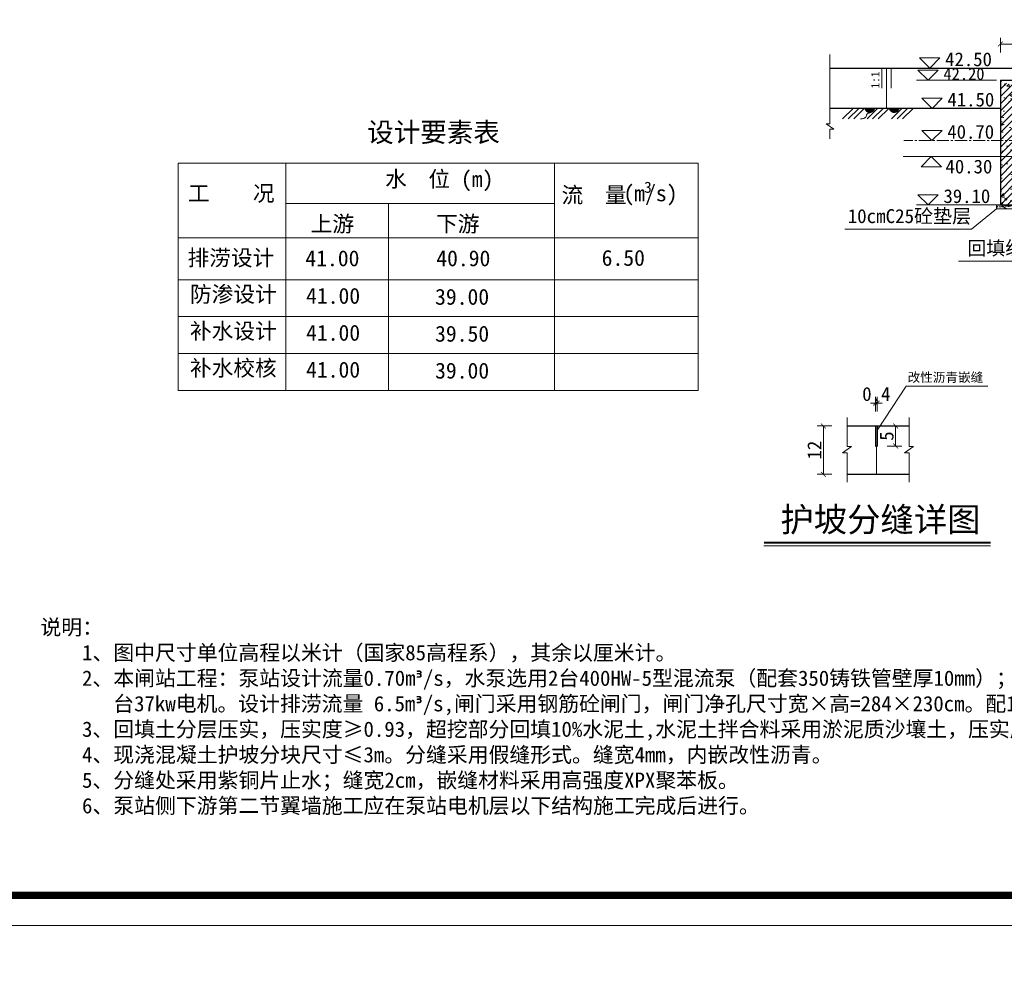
# Model space of a CAD drawing. Extents: x -13074 to 1448651, y 3648755 to 8081248.
# Tile 35 of 173: x 558068 to 558313, y 3858328 to 3858562. Entities that reach past the tile are written whole.
import ezdxf
from ezdxf.enums import TextEntityAlignment as Align

# ---------------------------------------------------------------- set-up
doc = ezdxf.new("R2010")
doc.units = 0
doc.header["$PDMODE"] = 32
doc.header["$PDSIZE"] = 0.2
doc.linetypes.add('CENTER2', pattern=[1.125, 0.75, -0.125, 0.125, -0.125])
doc.layers.get('0').update_dxf_attribs({"linetype": 'CONTINUOUS'})
doc.layers.get('Defpoints').update_dxf_attribs({"linetype": 'CONTINUOUS'})
for name, color, linetype, lineweight in [('0.09标注线', 3, 'CONTINUOUS', 9), ('0.13填充', 8, 'CONTINUOUS', 9), ('0.13文字', 255, 'CONTINUOUS', 13), ('0.30粗线', 7, 'CONTINUOUS', 30), ('SHEET', 1, 'CONTINUOUS', 15), ('文字', 7, 'CONTINUOUS', 15), ('新建路', 7, 'CONTINUOUS', 40), ('细实线', 3, 'CONTINUOUS', 20)]:
    doc.layers.add(name, color=color, linetype=linetype, lineweight=lineweight)
doc.layers.add('PUB_DIM', color=3, linetype='CONTINUOUS')
doc.styles.add('-仿宋_GB2312', font='FangSong_GB2312.ttf')
doc.styles.add('TSSD_Dimension', font='tssdeng.shx', dxfattribs={"width": 0.7, "bigfont": '1hztxt.shx'})
doc.dimstyles.new('TSSD_100_100', dxfattribs={"dimtxt": 300, "dimasz": 100, "dimexe": 100, "dimexo": 250, "dimgap": 100, "dimtad": 1, "dimdec": 0, "dimzin": 0, "dimdsep": 46, "dimtxsty": 'TSSD_Dimension', "dimblk": 'ARCHTICK', "dimcen": 0, "dimdle": 100, "dimclrt": 7, "dimadec": 0, "dimazin": 0, "dimtfac": 1, "dimtdec": 0, "dimtix": 1, "dimtmove": 2, "dimatfit": 3, "dimfxl": 1, "dimtolj": 1, "dimtzin": 0, "dimarcsym": 0})
doc.dimstyles.new('副本 (5) (2) STANDARD', dxfattribs={"dimtxt": 2.3, "dimasz": 1, "dimexe": 1.25, "dimexo": 1.5, "dimgap": 0.2, "dimtad": 1, "dimdec": 1, "dimzin": 0, "dimdsep": 46, "dimtxsty": '-仿宋_GB2312', "dimblk": 'ARCHTICK', "dimcen": 0.09, "dimadec": 0, "dimazin": 0, "dimtfac": 1, "dimtdec": 1, "dimtix": 1, "dimtmove": 2, "dimatfit": 3, "dimfxl": 1.7, "dimfxlon": 1, "dimtolj": 1, "dimtzin": 0, "dimlwd": 9, "dimlwe": 9, "dimarcsym": 0})

# ---------------------------------------------------------------- blocks, each defined once
blk = doc.blocks.new('_ARCHTICK')
at = {"color": 0, "linetype": 'ByBlock', "const_width": 0.15}
blk.add_lwpolyline([(-0.5, -0.5), (0.5, 0.5)], dxfattribs=at)
blk = doc.blocks.new('*D2104')
at = {"layer": '0.09标注线', "color": 0, "linetype": 'Continuous', "lineweight": 9}
for p, q in [((558312.09, 3858553.86), (558312.09, 3858557.48)), ((558312.09, 3858555.96), (558338.09, 3858555.96)), ((558338.09, 3858553.86), (558338.09, 3858557.48))]:
    blk.add_line(p, q, dxfattribs=at)
at = {"layer": 'Defpoints', "color": 0, "linetype": 'Continuous', "lineweight": 13}
for p in [(558338.09, 3858555.96), (558312.09, 3858541.99, 0.06), (558338.09, 3858538.97, 0.06)]:
    blk.add_point(p, dxfattribs=at)
at = {"layer": '0.09标注线', "color": 0, "linetype": 'Continuous', "lineweight": 9, "xscale": 1.21, "yscale": 1.21, "zscale": 1.21, "rotation": 180}
blk.add_blockref('_ARCHTICK', (558312.09, 3858555.96), dxfattribs=at)
at = {"layer": '0.09标注线', "color": 0, "linetype": 'Continuous', "lineweight": 9, "xscale": 1.21, "yscale": 1.21, "zscale": 1.21}
blk.add_blockref('_ARCHTICK', (558338.09, 3858555.96), dxfattribs=at)
at = {"layer": '0.09标注线', "color": 0, "linetype": 'Continuous', "lineweight": 13, "insert": (558325.09, 3858558.19), "char_height": 3.45, "attachment_point": 5, "style": '-仿宋_GB2312'}
blk.add_mtext('\\A1;260', dxfattribs=at)
blk = doc.blocks.new('*D2504')
at = {"layer": '0.09标注线', "color": 0, "linetype": 'Continuous', "lineweight": 9}
for p, q in [((558270.18, 3858461.07), (558266.56, 3858461.07)), ((558268.08, 3858461.07), (558268.08, 3858449.07)), ((558270.18, 3858449.07), (558266.56, 3858449.07))]:
    blk.add_line(p, q, dxfattribs=at)
at = {"layer": 'Defpoints', "color": 0, "linetype": 'Continuous', "lineweight": 13}
for p in [(558273.97, 3858461.07), (558268.08, 3858449.07), (558273.97, 3858449.07)]:
    blk.add_point(p, dxfattribs=at)
at = {"layer": '0.09标注线', "color": 0, "linetype": 'Continuous', "lineweight": 9, "xscale": 1.21, "yscale": 1.21, "zscale": 1.21}
for p, rotation in [((558268.08, 3858461.07), 90), ((558268.08, 3858449.07), 270)]:
    blk.add_blockref('_ARCHTICK', p, dxfattribs=dict(at, rotation=rotation))
at = {"layer": '0.09标注线', "color": 0, "linetype": 'Continuous', "lineweight": 13, "insert": (558265.85, 3858455.07), "char_height": 3.45, "attachment_point": 5, "rotation": 90, "style": '-仿宋_GB2312'}
blk.add_mtext('\\A1;12', dxfattribs=at)
blk = doc.blocks.new('*D2505')
at = {"layer": '0.09标注线', "color": 0, "linetype": 'Continuous', "lineweight": 9}
for p, q in [((558281.05, 3858464.67), (558281.05, 3858468.29)), ((558281.45, 3858464.67), (558281.45, 3858468.29)), ((558281.05, 3858466.77), (558279.84, 3858466.77)), ((558281.05, 3858466.77), (558281.45, 3858466.77)), ((558281.45, 3858466.77), (558282.66, 3858466.77))]:
    blk.add_line(p, q, dxfattribs=at)
at = {"layer": 'Defpoints', "color": 0, "linetype": 'Continuous', "lineweight": 13}
for p in [(558281.45, 3858466.77), (558281.05, 3858461.07), (558281.45, 3858461.07)]:
    blk.add_point(p, dxfattribs=at)
at = {"layer": '0.09标注线', "color": 0, "linetype": 'Continuous', "lineweight": 9, "xscale": 1.21, "yscale": 1.21, "zscale": 1.21}
blk.add_blockref('_ARCHTICK', (558281.05, 3858466.77), dxfattribs=at)
at = {"layer": '0.09标注线', "color": 0, "linetype": 'Continuous', "lineweight": 9, "xscale": 1.21, "yscale": 1.21, "zscale": 1.21, "rotation": 180}
blk.add_blockref('_ARCHTICK', (558281.45, 3858466.77), dxfattribs=at)
at = {"layer": '0.09标注线', "color": 0, "linetype": 'Continuous', "lineweight": 13, "insert": (558281.25, 3858468.99), "char_height": 3.45, "attachment_point": 5, "style": '-仿宋_GB2312'}
blk.add_mtext('\\A1;0.4', dxfattribs=at)
blk = doc.blocks.new('*D2506')
at = {"layer": '0.09标注线', "color": 0, "linetype": 'Continuous', "lineweight": 9}
for p, q in [((558283.95, 3858461.07), (558287.57, 3858461.07)), ((558286.05, 3858461.07), (558286.05, 3858456.07)), ((558283.95, 3858456.07), (558287.57, 3858456.07))]:
    blk.add_line(p, q, dxfattribs=at)
at = {"layer": 'Defpoints', "color": 0, "linetype": 'Continuous', "lineweight": 13}
for p in [(558281.45, 3858461.07), (558281.45, 3858456.07), (558286.05, 3858456.07)]:
    blk.add_point(p, dxfattribs=at)
at = {"layer": '0.09标注线', "color": 0, "linetype": 'Continuous', "lineweight": 9, "xscale": 1.21, "yscale": 1.21, "zscale": 1.21}
for p, rotation in [((558286.05, 3858461.07), 90), ((558286.05, 3858456.07), 270)]:
    blk.add_blockref('_ARCHTICK', p, dxfattribs=dict(at, rotation=rotation))
at = {"layer": '0.09标注线', "color": 0, "linetype": 'Continuous', "lineweight": 13, "insert": (558283.83, 3858458.57), "char_height": 3.45, "attachment_point": 5, "rotation": 90, "style": '-仿宋_GB2312'}
blk.add_mtext('\\A1;5', dxfattribs=at)
blk = doc.blocks.new('*D1656')
at = {"layer": 'Defpoints', "color": 0, "lineweight": 13}
for p in [(795706, 267581), (795535, 266220), (795733, 266164), (795134, 265865), (795134, 265865)]:
    blk.add_point(p, dxfattribs=at)
at = {"layer": 'PUB_DIM', "color": 0, "lineweight": -2}
blk.add_arc((795134, 265865), 536, 26.5651, 71.5651, dxfattribs=at)
at = {"layer": 'PUB_DIM', "color": 0, "lineweight": -2, "xscale": 100, "yscale": 100, "zscale": 100}
for p, rotation in [((795303, 266373), 161.5650511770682), ((795614, 266104), 296.5650511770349)]:
    blk.add_blockref('_ARCHTICK', p, dxfattribs=dict(at, rotation=rotation))
blk = doc.blocks.new('123')
at = {"layer": 'PUB_DIM', "color": 7}
dim = blk.add_angular_dim_2l(base=(795535.2, 266220.4), line1=((795732.5, 266163.8), (795133.8, 265864.5)), line2=((795133.8, 265864.5), (795706, 267580.9)), text=' ', dimstyle='TSSD_100_100', dxfattribs=at)
dim.commit()
dim.dimension.update_dxf_attribs({"geometry": '*D1656', "text_midpoint": (426562.1, 722353.3)})

msp = doc.modelspace()

# ---------------------------------------------------------------- hatches: boundary and pattern name
at = {"layer": '0.09标注线', "linetype": 'Continuous', "lineweight": 13}
h = msp.add_hatch(dxfattribs=at)
h.set_pattern_fill('混凝土2', color=256, style=0)
h.set_pattern_definition([(50, (558312.09, 3858515.985), (7.1726, -0.6275), [0.75, -8.25]), (355, (558312.09, 3858515.985), (-1.3875, 7.5219), [0.6, -6.6]), (100.451, (558312.6876, 3858515.933), (5.7851, 6.8944), [0.6374, -7.0114]), (46.184, (558312.09, 3858517.985), (10.6724, -1.6552), [1.125, -12.375]), (96.636, (558312.979, 3858517.847), (9.3466, 9.7412), [0.956, -10.5171]), (351.184, (558312.09, 3858517.985), (9.3466, 9.7412), [0.9, -9.9]), (21, (558313.09, 3858517.485), (5.9691, -4.0262), [0.75, -8.25]), (326, (558313.09, 3858517.485), (2.4332, 7.2515), [0.6, -6.6]), (71.451, (558313.587, 3858517.1496), (8.4022, 3.2253), [0.6374, -7.0114]), (37.5, (558312.09, 3858515.985), (0.1216, 3.32894), [0, -6.52, 0, -6.7, 0, -6.625]), (7.5, (558312.09, 3858515.985), (2.6307, 3.94412), [0, -3.82, 0, -6.37, 0, -2.525]), (327.5, (558309.86, 3858515.985), (5.33822, -0.22555), [0, -2.5, 0, -7.8, 0, -10.35]), (317.5, (558308.86, 3858515.985), (5.83186, 1.00105), [0, -3.25, 0, -5.18, 0, -7.35])])
h.paths.add_polyline_path([(558338.09, 3858522.985), (558338.09, 3858528.841), (558335.09, 3858529.3), (558335.09, 3858522.985), (558332.09, 3858519.985), (558318.09, 3858519.985), (558315.09, 3858522.985), (558315.09, 3858527.985), (558312.09, 3858527.985), (558312.09, 3858515.985), (558338.09, 3858515.985)])
h.paths.add_polyline_path([(558338.09, 3858546.985), (558336.59, 3858546.985), (558336.59, 3858545.985), (558335.09, 3858545.985), (558335.09, 3858533.752), (558338.09, 3858533.292)])
h.paths.add_polyline_path([(558315.09, 3858545.985), (558313.59, 3858545.985), (558313.59, 3858546.985), (558312.09, 3858546.985), (558312.09, 3858531.985), (558315.09, 3858531.985)])
h.paths.add_polyline_path([(558315.09, 3858531.985), (558312.09, 3858531.985), (558312.09, 3858527.985), (558315.09, 3858527.985)])
h = msp.add_hatch(dxfattribs=at)
h.set_pattern_fill('ANSI31', color=256, scale=0.4, style=0)
h.set_pattern_definition([(45, (558312.0899, 3858515.9851), (-0.898026, 0.898026), [])])
h.paths.add_polyline_path([(558332.09, 3858519.985), (558318.09, 3858519.985), (558315.09, 3858522.985), (558315.09, 3858527.985), (558312.09, 3858527.985), (558312.09, 3858515.985), (558338.09, 3858515.985), (558338.09, 3858522.985), (558338.09, 3858528.841), (558335.09, 3858529.3), (558335.09, 3858522.985)])
h.paths.add_polyline_path([(558338.09, 3858546.985), (558336.59, 3858546.985), (558336.59, 3858545.985), (558335.09, 3858545.985), (558335.09, 3858533.752), (558338.09, 3858533.292)])
h.paths.add_polyline_path([(558312.09, 3858531.985), (558315.09, 3858531.985), (558315.09, 3858545.985), (558313.59, 3858545.985), (558313.59, 3858546.985), (558312.09, 3858546.985)])
h.paths.add_polyline_path([(558312.09, 3858527.985), (558315.09, 3858527.985), (558315.09, 3858531.985), (558312.09, 3858531.985)])
h = msp.add_hatch(dxfattribs=at)
h.set_pattern_fill('AR-SAND', color=256, scale=0.02, style=0)
h.set_pattern_definition([(37.5, (558308.0899, 3858514.9851), (-0.032, 0.978826), [0, -0.77216, 0, -0.8636, 0, -0.8255]), (7.5, (558308.0899, 3858514.9851), (0.899047, 1.43365), [0, -0.41656, 0, -0.69596, 0, -0.2667]), (327.5, (558307.465, 3858514.9851), (1.581985, 0.002874), [0, -0.254, 0, -0.9144, 0, -1.1938]), (317.5, (558307.465, 3858514.9851), (1.52711, 0.44586), [0, -0.127, 0, -0.59944, 0, -0.6858])])
h.paths.add_polyline_path([(558311.09, 3858515.985), (558311.09, 3858514.985), (558339.09, 3858514.985), (558339.09, 3858515.985)])
msp.add_hatch(color=256, dxfattribs=at).paths.add_polyline_path([(558281.052, 3858456.075), (558281.452, 3858456.075), (558281.452, 3858461.075), (558281.052, 3858461.075)])
at = {"layer": '0.13填充'}
h = msp.add_hatch(color=256, dxfattribs=at)
edge = h.paths.add_edge_path()
edge.add_ellipse((558279.618, 3858540.242), major_axis=(0, -1.432), ratio=0.9642642, start_angle=280.8773, end_angle=439.1227)
edge.add_line((558280.975, 3858539.972), (558278.262, 3858539.972))
h = msp.add_hatch(color=256, dxfattribs=at)
edge = h.paths.add_edge_path()
edge.add_ellipse((558285.693, 3858540.242), major_axis=(0, -1.432), ratio=0.9642642, start_angle=280.8773, end_angle=439.1227)
edge.add_line((558287.049, 3858539.972), (558284.337, 3858539.972))

# ---------------------------------------------------------------- linework, layer by layer
at = {"layer": '0.09标注线', "linetype": 'Continuous', "lineweight": 13}
for p, q in [((558269.73, 3858536.139, 0.159), (558269.73, 3858553.341, 0.159)), ((558269.73, 3858532.404, 0.159), (558269.73, 3858534.773, 0.159)), ((558304.87, 3858509.969), (558311.09, 3858514.985, 0.159)), ((558311.09, 3858515.985, 0.159), (558311.09, 3858514.985, 0.159)), ((558311.09, 3858514.985, 0.159), (558339.09, 3858514.985, 0.159)), ((558273.972, 3858456.016), (558273.972, 3858463.168)), ((558289.392, 3858456.016), (558289.392, 3858463.168)), ((558281.252, 3858456.075), (558281.252, 3858449.075)), ((558273.972, 3858447.126), (558273.972, 3858454.377)), ((558289.392, 3858447.126), (558289.392, 3858454.377))]:
    msp.add_line(p, q, dxfattribs=at)
at = {"layer": '0.09标注线'}
for p, q in [((558292.011, 3858552.498, 0.159), (558294.524, 3858549.985, 0.159)), ((558292.011, 3858552.498, 0.159), (558297.037, 3858552.498, 0.159)), ((558294.524, 3858549.985, 0.159), (558297.037, 3858552.498, 0.159)), ((558291.598, 3858549.498, 0.159), (558294.111, 3858546.985, 0.159)), ((558291.598, 3858549.498, 0.159), (558296.624, 3858549.498, 0.159)), ((558294.111, 3858546.985, 0.159), (558296.624, 3858549.498, 0.159)), ((558292.598, 3858542.485, 0.159), (558295.111, 3858539.972, 0.159)), ((558292.598, 3858542.485, 0.159), (558297.624, 3858542.485, 0.159)), ((558295.111, 3858539.972, 0.159), (558297.624, 3858542.485, 0.159)), ((558292.553, 3858534.476, 0.159), (558295.065, 3858531.963, 0.159)), ((558292.553, 3858534.476, 0.159), (558297.578, 3858534.476, 0.159)), ((558295.065, 3858531.963, 0.159), (558297.578, 3858534.476, 0.159)), ((558107.736, 3858518.926), (558107.736, 3858526.363)), ((558107.736, 3858526.363), (558236.939, 3858526.363)), ((558134.468, 3858526.363), (558134.468, 3858469.898)), ((558201.291, 3858526.363), (558201.291, 3858469.898)), ((558236.939, 3858526.363), (558236.939, 3858469.898)), ((558292.38, 3858525.472, 0.159), (558294.893, 3858527.985, 0.159)), ((558294.893, 3858527.985, 0.159), (558297.406, 3858525.472, 0.159)), ((558292.38, 3858525.472, 0.159), (558297.406, 3858525.472, 0.159)), ((558107.736, 3858518.926), (558107.736, 3858512.343)), ((558291.598, 3858518.498, 0.159), (558294.111, 3858515.985, 0.159)), ((558291.598, 3858518.498, 0.159), (558296.624, 3858518.498, 0.159)), ((558294.111, 3858515.985, 0.159), (558296.624, 3858518.498, 0.159)), ((558201.291, 3858516.348), (558134.468, 3858516.348)), ((558159.992, 3858516.348), (558159.992, 3858469.898)), ((558107.736, 3858512.343), (558107.736, 3858469.898)), ((558236.939, 3858507.793), (558107.736, 3858507.793)), ((558236.939, 3858497.419), (558107.736, 3858497.419)), ((558236.939, 3858488.241), (558107.736, 3858488.241)), ((558107.736, 3858479.069), (558236.939, 3858479.069)), ((558107.736, 3858469.898), (558236.939, 3858469.898)), ((558281.499, 3858460.087), (558288.653, 3858470.991)), ((558288.653, 3858470.991), (558308.996, 3858470.991))]:
    msp.add_line(p, q, dxfattribs=at)
at = {"layer": '0.09标注线', "ltscale": 0.005}
for p, q in [((558268.798, 3858536.139, 0.159), (558270.662, 3858534.773, 0.159)), ((558269.73, 3858536.139, 0.159), (558268.798, 3858536.139, 0.159)), ((558270.662, 3858534.773, 0.159), (558269.73, 3858534.773, 0.159)), ((558275.09, 3858456.016), (558272.853, 3858454.377)), ((558273.972, 3858456.016), (558275.09, 3858456.016)), ((558290.511, 3858456.016), (558288.273, 3858454.377)), ((558289.392, 3858456.016), (558290.511, 3858456.016)), ((558272.853, 3858454.377), (558273.972, 3858454.377)), ((558288.273, 3858454.377), (558289.392, 3858454.377))]:
    msp.add_line(p, q, dxfattribs=at)
at = {"layer": '0.09标注线', "color": 3, "lineweight": 9}
for p, q in [((558273.416, 3858509.969), (558304.87, 3858509.969)), ((558301.649, 3858502.014), (558340.592, 3858502.014))]:
    msp.add_line(p, q, dxfattribs=at)
at = {"layer": '0.13填充', "ltscale": 0.005}
msp.add_line((558253.311, 3858431.321), (558309.612, 3858431.321), dxfattribs=at)
at = {"layer": '0.13填充', "lineweight": 40, "ltscale": 0.005}
msp.add_line((558253.395, 3858432.153), (558309.612, 3858432.153), dxfattribs=at)
at = {"layer": '0.30粗线'}
for p, q in [((558269.73, 3858549.985, 0.159), (558348.094, 3858549.985, 0.159)), ((558312.09, 3858546.985, 0.159), (558336.59, 3858546.985, 0.159)), ((558312.09, 3858546.985, 0.159), (558312.09, 3858515.985, 0.159)), ((558311.09, 3858515.985, 0.159), (558339.09, 3858515.985, 0.159))]:
    msp.add_line(p, q, dxfattribs=at)
at = {"layer": '0.30粗线', "lineweight": 30}
for p, q in [((558312.09, 3858539.972, 0.159), (558269.73, 3858539.972, 0.159)), ((558312.09, 3858539.972, 0.159), (558269.73, 3858539.972, 0.159)), ((558273.972, 3858461.075), (558289.392, 3858461.075)), ((558281.052, 3858461.075), (558281.052, 3858456.075)), ((558281.452, 3858461.075), (558281.452, 3858456.075)), ((558281.052, 3858456.075), (558281.452, 3858456.075)), ((558273.972, 3858449.075), (558289.392, 3858449.075))]:
    msp.add_line(p, q, dxfattribs=at)
at = {"layer": 'SHEET', "color": 7}
msp.add_lwpolyline([(558655.436, 3858336.989), (558025.437, 3858336.989), (558025.437, 3858782.489), (558655.436, 3858782.489)], close=True, dxfattribs=at)
at = {"layer": 'SHEET', "color": 7, "const_width": 1.8}
msp.add_lwpolyline([(558062.937, 3858774.989), (558647.936, 3858774.989), (558647.936, 3858344.489), (558062.937, 3858344.489)], close=True, dxfattribs=at)
at = {"layer": '新建路', "color": 3, "linetype": 'Continuous', "lineweight": 13}
for p, q in [((558311.09, 3858546.985, 0.159), (558291.201, 3858546.985, 0.159)), ((558310.59, 3858539.972, 0.159), (558290.701, 3858539.972, 0.159)), ((558311.09, 3858515.985, 0.159), (558291.201, 3858515.985, 0.159))]:
    msp.add_line(p, q, dxfattribs=at)
at = {"layer": '细实线', "color": 3, "lineweight": 15}
for p, q in [((558282.609, 3858549.985, 0.159), (558282.609, 3858544.985, 0.159)), ((558283.755, 3858549.985, 0.159), (558283.755, 3858539.985, 0.159)), ((558284.9, 3858549.985, 0.159), (558284.9, 3858544.985, 0.159))]:
    msp.add_line(p, q, dxfattribs=at)
at = {"layer": '细实线', "ltscale": 5}
for p, q in [((558275.479, 3858539.972, 0.159), (558272.859, 3858537.353, 0.159)), ((558276.864, 3858539.972, 0.159), (558274.245, 3858537.353, 0.159)), ((558278.25, 3858539.972, 0.159), (558275.631, 3858537.353, 0.159)), ((558281.553, 3858539.972, 0.159), (558278.934, 3858537.353, 0.159)), ((558282.939, 3858539.972, 0.159), (558280.32, 3858537.353, 0.159)), ((558284.325, 3858539.972, 0.159), (558281.706, 3858537.353, 0.159)), ((558287.627, 3858539.972, 0.159), (558285.008, 3858537.353, 0.159)), ((558289.013, 3858539.972, 0.159), (558286.394, 3858537.353, 0.159)), ((558290.399, 3858539.972, 0.159), (558287.78, 3858537.353, 0.159))]:
    msp.add_line(p, q, dxfattribs=at)
at = {"layer": '细实线', "color": 1, "linetype": 'CENTER2', "lineweight": 13, "ltscale": 4}
for p, q in [((558330.798, 3858531.985, 0.159), (558288.065, 3858531.985, 0.159)), ((558329.09, 3858527.985, 0.159), (558287.928, 3858527.985, 0.159)), ((558324.09, 3858527.985, 0.159), (558287.928, 3858527.985, 0.159))]:
    msp.add_line(p, q, dxfattribs=at)
at = {"layer": '细实线', "lineweight": 20, "ltscale": 5, "start_tangent": (-0.9990643, 0.0432506), "end_tangent": (-0.9995058, -0.0314361)}
msp.add_spline([(558279.559, 3858538.817, 0.159), (558278.971, 3858538.59, 0.159), (558278.82, 3858538.339, 0.159), (558278.745, 3858538, 0.159), (558278.485, 3858537.685, 0.159), (558278.096, 3858537.489, 0.159), (558277.274, 3858537.353, 0.159)], degree=3, dxfattribs=at)

# ---------------------------------------------------------------- block references
at = {"linetype": 'Continuous', "lineweight": 13, "xscale": 0.01000000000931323, "yscale": 0.009999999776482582, "zscale": 0.01}
msp.add_blockref('123', (552983.124, 3855442.078), dxfattribs=at)

# ---------------------------------------------------------------- texts
at = {"layer": '0.09标注线', "style": '-仿宋_GB2312'}
for s, height, p in [('水  位 (m)', 3.952, (558172.611, 3858522.199)), ('工    况', 3.952, (558120.915, 3858518.841)), ('流  量', 3.952, (558211.097, 3858518.565)), ('(m/s)', 3.952, (558225.113, 3858518.571)), ('3', 2.766, (558224.487, 3858520.36)), ('上游', 3.952, (558146.05, 3858511.373)), ('下游', 3.952, (558177.213, 3858511.373)), ('排涝设计', 3.952, (558120.833, 3858502.927)), ('41.00', 3.952, (558146.05, 3858502.7)), ('40.90', 3.952, (558178.59, 3858502.7)), ('6.50', 3.952, (558218.354, 3858502.805)), ('防渗设计', 3.952, (558121.434, 3858493.896)), ('41.00', 3.952, (558146.227, 3858493.375)), ('39.00', 3.952, (558178.294, 3858493.134)), ('补水设计', 3.952, (558121.434, 3858484.724)), ('41.00', 3.952, (558146.227, 3858484.204)), ('39.50', 3.952, (558178.294, 3858483.962)), ('补水校核', 3.952, (558121.434, 3858475.552)), ('41.00', 3.952, (558146.227, 3858475.032)), ('39.00', 3.952, (558178.294, 3858474.791))]:
    msp.add_text(s, height=height, dxfattribs=at).set_placement(p, align=Align.MIDDLE)
msp.add_text('改性沥青嵌缝', height=2.296, dxfattribs=at).set_placement((558289.023, 3858472.021))
at = {"layer": '0.09标注线', "attachment_point": 1, "style": '-仿宋_GB2312'}
for s, insert, char_height, width in [('42.50', (558298.348, 3858553.881, 0.159), 3.42, 3.42), ('42.20', (558297.934, 3858550.031, 0.159), 3, 3.42), ('41.50', (558298.934, 3858543.868, 0.159), 3.42, 3.42), ('40.70', (558298.889, 3858535.86, 0.159), 3.42, 3.42), ('40.30', (558298.445, 3858527.236, 0.159), 3.42, 3.42), ('39.10', (558297.934, 3858519.881, 0.159), 3.42, 3.42), ('10cmC25砼垫层', (558274.128, 3858514.943, 0.046), 3.465, 37.95473), ('回填级配碎石', (558303.867, 3858506.988, 0.046), 3.465, 37.95473)]:
    msp.add_mtext(s, dxfattribs=dict(at, insert=insert, char_height=char_height, width=width))
at = {"layer": '0.09标注线', "insert": (558279.956, 3858544.922, 0.159), "char_height": 2.052, "width": 2.052, "attachment_point": 1, "rotation": 90, "style": '-仿宋_GB2312'}
msp.add_mtext('1:1', dxfattribs=at)
at = {"layer": '0.13文字', "style": '-仿宋_GB2312'}
msp.add_text('设计要素表', height=4.8336, dxfattribs=at).set_placement((558171.196, 3858534.132), align=Align.MIDDLE)
at = {"layer": '文字', "color": 7, "attachment_point": 1, "style": '-仿宋_GB2312'}
for s, insert, char_height, width in [('护坡分缝详图', (558257.399, 3858440.868), 6.08, 57.78085), ('{\\H0.8929x;说明：\\P    1、图中尺寸单位高程以米计（国家85高程系），其余以厘米计。\\P    2、本闸站工程：泵站设计流量0.70m\\fISOCPEUR|b0|i0|c134|p34;³\\fFangSong_GB2312|b0|i0|c134|p49;/s，水泵选用2台400HW-5型混流泵（配套350铸铁管壁厚10mm）；配套2\\P       台37kw电机。设计排涝流量 6.5m\\fISOCPEUR|b0|i0|c134|p34;³\\fFangSong_GB2312|b0|i0|c134|p49;/s,\\C256;闸门采用钢筋砼闸门，闸门净孔尺寸宽×高=284×230cm。配1台10T螺杆式启闭机。\\C7;\\P    3、回填土分层压实，压实度≥0.93，超挖部分回填10%水泥土,水泥土拌合料采用淤泥质沙壤土，压实度≥0.95。\\P    4、现浇混凝土护坡分块尺寸≤3m。分缝采用假缝形式。缝宽4mm，内嵌改性沥青。\\P    5、分缝处采用紫铜片止水；缝宽2cm，嵌缝材料采用高强度XPX聚苯板。\\P    6、泵站侧下游第二节翼墙施工应在泵站电机层以下结构施工完成后进行。\\P   \\P}    ', (558073.483, 3858412.996), 4.256, 541.93174)]:
    msp.add_mtext(s, dxfattribs=dict(at, insert=insert, char_height=char_height, width=width))

# ---------------------------------------------------------------- dimensions: what is measured, and where the dimension line sits
at = {"layer": '0.09标注线', "linetype": 'Continuous', "lineweight": 13}
for base, p1, p2, override, picture, middle in [((558338.09, 3858555.963, 0.103), (558312.09, 3858541.985, 0.159), (558338.09, 3858538.972, 0.159), {"dimtxt": 3.45, "dimasz": 1.21, "dimexe": 1.52, "dimexo": 1.83, "dimgap": 0.5, "dimdec": 0, "dimlfac": 10, "dimfxl": 2.1}, '*D2104', (558325.09, 3858558.188, 0.103)), ((558281.452, 3858466.768), (558281.052, 3858461.075), (558281.452, 3858461.075), {"dimtxt": 3.45, "dimasz": 1.21, "dimexe": 1.52, "dimexo": 1.83, "dimgap": 0.5, "dimdec": 1, "dimfxl": 2.1}, '*D2505', (558281.252, 3858468.993))]:
    dim = msp.add_linear_dim(base=base, p1=p1, p2=p2, dimstyle='副本 (5) (2) STANDARD', override=override, dxfattribs=at)
    dim.commit()
    dim.dimension.update_dxf_attribs({"geometry": picture, "text_midpoint": middle})
for base, p1, p2, override, picture, middle in [((558268.08, 3858449.075), (558273.972, 3858461.075), (558273.972, 3858449.075), {"dimtxt": 3.45, "dimasz": 1.21, "dimexe": 1.52, "dimexo": 1.83, "dimgap": 0.5, "dimdec": 0, "dimlfac": 1, "dimfxl": 2.1}, '*D2504', (558265.855, 3858455.075)), ((558286.051, 3858456.075), (558281.452, 3858461.075), (558281.452, 3858456.075), {"dimtxt": 3.45, "dimasz": 1.21, "dimexe": 1.52, "dimexo": 1.83, "dimgap": 0.5, "dimdec": 0, "dimfxl": 2.1}, '*D2506', (558283.826, 3858458.575))]:
    dim = msp.add_linear_dim(base=base, p1=p1, p2=p2, angle=90, dimstyle='副本 (5) (2) STANDARD', override=override, dxfattribs=at)
    dim.commit()
    dim.dimension.update_dxf_attribs({"geometry": picture, "text_midpoint": middle})

doc.saveas('drawing.dxf')
